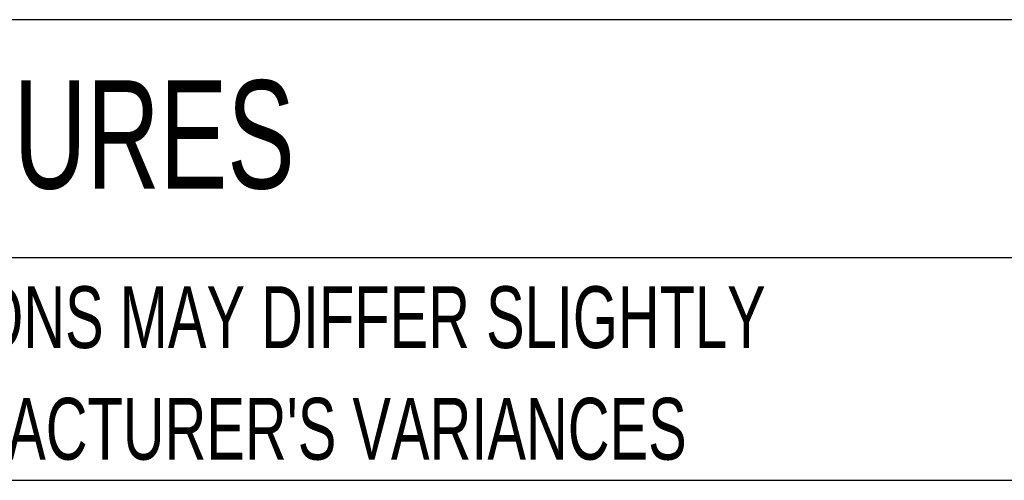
# Model space of a CAD drawing. Header units: inches. Extents: x 0.2 to 10.8, y 0.2 to 8.2.
# Tile 2 of 176: x 2.339 to 3.667, y 0.25 to 0.871. Entities that reach past the tile are written whole.
import ezdxf

# ---------------------------------------------------------------- set-up
doc = ezdxf.new("R2010")
doc.units = ezdxf.units.IN
doc.header["$MEASUREMENT"] = 0
doc.layers.add('TEXT', color=140, linetype='Continuous')
doc.styles.add('SLDTEXTSTYLE0', font='TXT', dxfattribs={"width": 0.7})

# ---------------------------------------------------------------- blocks, each defined once
blk = doc.blocks.new('SW_NOTE_0_2')
at = {"layer": 'TEXT', "color": 0, "char_height": 0.083333, "attachment_point": 1, "style": 'SLDTEXTSTYLE0'}
for s, insert in [('PART DIMENSIONS MAY DIFFER SLIGHTLY', (0, 0.1074)), ("DUE TO MANUFACTURER'S VARIANCES", (0, -0.0431))]:
    blk.add_mtext(s, dxfattribs=dict(at, insert=insert))

msp = doc.modelspace()

# ---------------------------------------------------------------- linework, layer by layer
at = {"layer": 'TEXT'}
for p, q in [((10.75, 0.8711066), (0.25, 0.8711066)), ((10.75, 0.55), (0.25, 0.55)), ((0.25, 0.25), (10.75, 0.25))]:
    msp.add_line(p, q, dxfattribs=at)

# ---------------------------------------------------------------- block references
msp.add_blockref('SW_NOTE_0_2', (1.7288399, 0.4042537), dxfattribs=at)

# ---------------------------------------------------------------- texts
at = {"layer": 'TEXT', "insert": (0.3136116, 0.7892674), "char_height": 0.145833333, "attachment_point": 1, "style": 'SLDTEXTSTYLE0'}
msp.add_mtext('HAMMOND HYGIENIC ENCLOSURES', dxfattribs=at)

doc.saveas('drawing.dxf')
